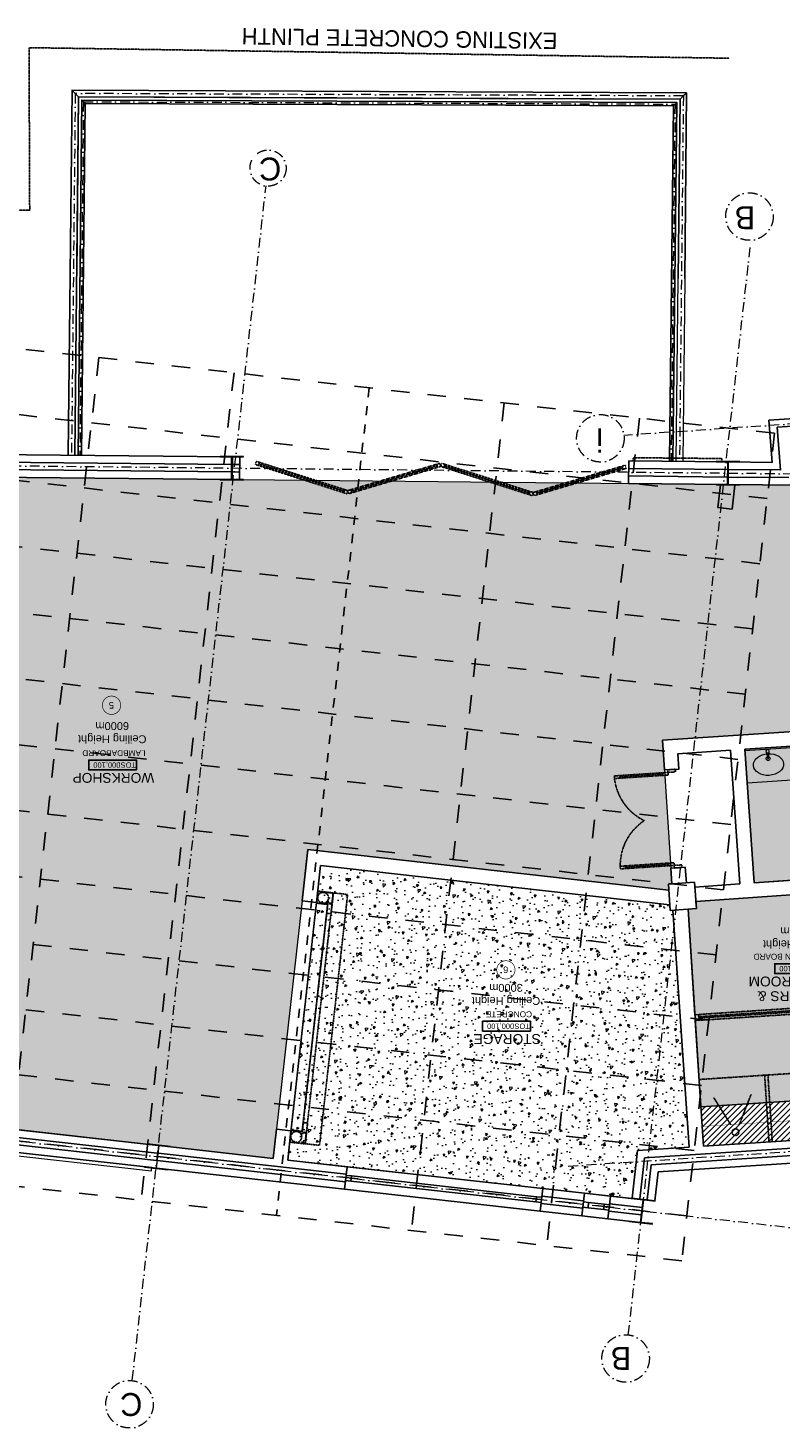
# Model space of a CAD drawing. Header units: millimetres. Extents: x -115474967 to 444143, y -74377 to 241828222.
# Tile 255 of 256: x -449488 to -438012, y 574767 to 596103. Entities that reach past the tile are written whole.
import ezdxf
from ezdxf.enums import TextEntityAlignment as Align

# ---------------------------------------------------------------- set-up
doc = ezdxf.new("R2010")
doc.units = ezdxf.units.MM
doc.header["$MEASUREMENT"] = 0
doc.set_wipeout_variables(frame=1)
for name, pattern in [('( Dashed )', [0.75, 0.5, -0.25]), ('Block C$0$DASHED2', [0.375, 0.25, -0.125]), ('Dashed', [280, 140, -140]), ('Dot & Dashed', [280, 150, -60, 0, -70]), ('PHANTOM', [2.5, 1.25, -0.25, 0.25, -0.25, 0.25, -0.25])]:
    doc.linetypes.add(name, pattern=pattern)
for name, color, linetype in [('0-HACH', 9, 'Continuous'), ('00-1 FloorFinish', 1, 'Continuous'), ('00-1 FloorLevel', 7, 'Continuous'), ('00-2 Concrete', 3, 'Continuous'), ('00-2 Roof Lines', 8, 'Dashed'), ('00-2 Steel', 2, 'Continuous'), ('00-2 Walls', 4, 'Continuous'), ('00-2 Windows', 1, 'Continuous'), ('00-3 Elev 01', 7, 'Continuous'), ('00-5 Grid 01', 9, 'PHANTOM'), ('A-DOOR NUMBERS', 7, 'Continuous'), ('TEXT-REFN', 5, 'Continuous')]:
    doc.layers.add(name, color=color, linetype=linetype)
for name, color, linetype, lineweight in [('00-1 Labels', 4, 'Continuous', 35), ('1HATCH', 8, 'Continuous', 0), ('2 Windows', 1, 'Continuous', 25), ('A_BEAMS_Pen_No__90', 255, 'Continuous', 20), ('A_COLUMNS_Pen_No__3', 7, 'Continuous', 15), ('B_FURN FIXED_Pen_No__86', 255, 'Continuous', 20), ('B_FURN LOOSE_Pen_No__6', 7, 'Continuous', 5)]:
    doc.layers.add(name, color=color, linetype=linetype, lineweight=lineweight)
doc.layers.add('0_cons_01', color=40, linetype='Continuous', lineweight=0, plot=False)
doc.layers.add('A_COLUMNS_Pen_No__7', color=7, linetype='Continuous', lineweight=5, true_color=0x3f3f3f)
doc.styles.add('ARIAL', font='arial.ttf')
doc.styles.add('GENERATED_STYLE_1', font='GOTHIC.TTF')
doc.styles.add('GENERATED_STYLE_2', font='arial.ttf')
doc.styles.add('TEXT-20', font='arial.ttf', dxfattribs={"height": 40})
pattern_1 = [(45, (0, 0), (-159.099, 159.099), []), (45, (-53.03, 53.03), (-159.099, 159.099), [])]

# ---------------------------------------------------------------- blocks, each defined once
blk = doc.blocks.new('Multi-Basin Counter 24[74]', base_point=(-47713, 72369))
at = {"layer": 'B_FURN LOOSE_Pen_No__6', "color": 7, "linetype": 'Continuous', "lineweight": 5}
for p, q in [((-46714, 72947), (-48778, 72811)), ((-48778, 72811), (-48744, 72301)), ((-46714, 72947), (-46681, 72437)), ((-46682, 72457), (-48746, 72321)), ((-46681, 72437), (-48744, 72301)), ((-48419, 72398), (-48420, 72413)), ((-48392, 72400), (-48419, 72398)), ((-48393, 72415), (-48392, 72400)), ((-47731, 72443), (-47732, 72458)), ((-47704, 72445), (-47731, 72443)), ((-47705, 72460), (-47704, 72445)), ((-47043, 72489), (-47044, 72504)), ((-47016, 72491), (-47043, 72489)), ((-47017, 72505), (-47016, 72491))]:
    blk.add_line(p, q, dxfattribs=at)
at = {"layer": 'B_FURN LOOSE_Pen_No__6', "color": 7, "linetype": 'Continuous', "lineweight": 5, "flags": 128}
for points in [[(-47003, 72466), (-47010, 72508, 0.12102), (-47014, 72517), (-47024, 72570, 0.882566), (-47046, 72568), (-47049, 72515, 0.12102), (-47052, 72505), (-47053, 72463, 1)], [(-48379, 72376), (-48386, 72417, 0.12102), (-48389, 72427), (-48400, 72479, 0.882566), (-48422, 72477), (-48425, 72424, 0.12102), (-48427, 72415), (-48429, 72372, 1)], [(-47691, 72421), (-47698, 72463, 0.12102), (-47702, 72472), (-47712, 72524, 0.882566), (-47734, 72523), (-47737, 72470, 0.12102), (-47740, 72460), (-47741, 72418, 1)]]:
    blk.add_lwpolyline(points, format="xyb", close=True, dxfattribs=at)
at = {"layer": 'B_FURN LOOSE_Pen_No__6', "color": 7, "linetype": 'Continuous', "lineweight": 5}
for centre in [(-47723, 72533), (-47036, 72578), (-48411, 72488)]:
    blk.add_circle(centre, 30, dxfattribs=at)
for centre, radius, start, end in [((-48406, 72414), 21.1, 36.5444, 151.0024), ((-48406, 72414), 13.6, 3.7734, 183.7734), ((-47719, 72459), 21.1, 36.5444, 151.0024), ((-47719, 72459), 13.6, 3.7734, 183.7734), ((-47031, 72505), 21.1, 36.5444, 151.0024), ((-47031, 72504), 13.6, 3.7734, 183.7734)]:
    blk.add_arc(centre, radius, start, end, dxfattribs=at)
for centre in [(-47729, 72624), (-47042, 72669), (-48417, 72579)]:
    blk.add_ellipse(centre, major_axis=(230, 15), ratio=0.717391, dxfattribs=at)
blk = doc.blocks.new('IPE Column 20[86]', base_point=(-45115, 79476))
at = {"layer": 'A_COLUMNS_Pen_No__7', "linetype": 'Continuous', "lineweight": 5, "true_color": 0x3f3f3f}
h = blk.add_hatch(dxfattribs=at)
h.set_pattern_fill('STEEL', color=250, style=0, pattern_type=2)
h.set_pattern_definition(pattern_1)
h.paths.add_polyline_path([(-45313, 79318), (-44959, 79277), (-44958, 79284), (-45132, 79304), (-45092, 79647), (-44919, 79627), (-44918, 79634), (-45272, 79674), (-45273, 79667), (-45099, 79647), (-45138, 79305), (-45312, 79325)])
at = {"layer": 'A_COLUMNS_Pen_No__3', "color": 7, "linetype": 'Continuous', "lineweight": 15}
for p, q in [((-45272, 79674), (-45273, 79667)), ((-45273, 79667), (-45099, 79647)), ((-44918, 79634), (-45272, 79674)), ((-45099, 79647), (-45138, 79305)), ((-45132, 79304), (-45092, 79647)), ((-45092, 79647), (-44919, 79627)), ((-44919, 79627), (-44918, 79634)), ((-45312, 79325), (-45313, 79318)), ((-45313, 79318), (-44959, 79277)), ((-45138, 79305), (-45312, 79325)), ((-44958, 79284), (-45132, 79304)), ((-44959, 79277), (-44958, 79284))]:
    blk.add_line(p, q, dxfattribs=at)
blk = doc.blocks.new('IPE Column 20[90]', base_point=(-37729, 78648))
at = {"layer": 'A_COLUMNS_Pen_No__7', "linetype": 'Continuous', "lineweight": 5, "true_color": 0x3f3f3f}
h = blk.add_hatch(dxfattribs=at)
h.set_pattern_fill('STEEL', color=250, style=0, pattern_type=2)
h.set_pattern_definition(pattern_1)
h.paths.add_polyline_path([(-37927, 78490), (-37573, 78450), (-37572, 78456), (-37746, 78476), (-37706, 78819), (-37533, 78799), (-37532, 78806), (-37886, 78847), (-37887, 78840), (-37713, 78820), (-37753, 78477), (-37926, 78497)])
at = {"layer": 'A_COLUMNS_Pen_No__3', "color": 7, "linetype": 'Continuous', "lineweight": 15}
for p, q in [((-37886, 78847), (-37887, 78840)), ((-37887, 78840), (-37713, 78820)), ((-37532, 78806), (-37886, 78847)), ((-37713, 78820), (-37753, 78477)), ((-37746, 78476), (-37706, 78819)), ((-37706, 78819), (-37533, 78799)), ((-37533, 78799), (-37532, 78806)), ((-37926, 78497), (-37927, 78490)), ((-37927, 78490), (-37573, 78450)), ((-37753, 78477), (-37926, 78497)), ((-37572, 78456), (-37746, 78476)), ((-37573, 78450), (-37572, 78456))]:
    blk.add_line(p, q, dxfattribs=at)
blk = doc.blocks.new('IPE Column 20[97]', base_point=(-38861, 68153))
at = {"layer": 'A_COLUMNS_Pen_No__7', "linetype": 'Continuous', "lineweight": 5, "true_color": 0x3f3f3f}
h = blk.add_hatch(dxfattribs=at)
h.set_pattern_fill('STEEL', color=250, style=0, pattern_type=2)
h.set_pattern_definition(pattern_1)
h.paths.add_polyline_path([(-39041, 67975), (-38685, 67972), (-38685, 67979), (-38859, 67981), (-38856, 68326), (-38681, 68324), (-38681, 68331), (-39037, 68334), (-39037, 68327), (-38863, 68326), (-38866, 67981), (-39041, 67982)])
at = {"layer": 'A_COLUMNS_Pen_No__3', "color": 7, "linetype": 'Continuous', "lineweight": 15}
for p, q in [((-38681, 68331), (-39037, 68334)), ((-39037, 68334), (-39037, 68327)), ((-39037, 68327), (-38863, 68326)), ((-38863, 68326), (-38866, 67981)), ((-38859, 67981), (-38856, 68326)), ((-38856, 68326), (-38681, 68324)), ((-38681, 68324), (-38681, 68331)), ((-38866, 67981), (-39041, 67982)), ((-39041, 67982), (-39041, 67975)), ((-39041, 67975), (-38685, 67972)), ((-38685, 67979), (-38859, 67981)), ((-38685, 67972), (-38685, 67979))]:
    blk.add_line(p, q, dxfattribs=at)
blk = doc.blocks.new('Room Tags')
at = {"layer": '00-1 FloorLevel', "color": 2}
blk.add_lwpolyline([(-571, -76), (646, -76), (646, -325), (-571, -325)], close=True, dxfattribs=at)
at = {"layer": '00-1 FloorFinish', "style": 'ARIAL'}
blk.add_attdef('F-FINISH', text='', height=150, dxfattribs=at).set_placement((5, -578), align=Align.CENTER)
at = {"layer": '00-1 FloorLevel', "style": 'ARIAL'}
blk.add_text('TOS:', height=136.4, dxfattribs=at).set_placement((-557, -200), align=Align.MIDDLE_LEFT)
blk.add_attdef('000,000', text='', height=136, dxfattribs=at).set_placement((607, -200), align=Align.MIDDLE_RIGHT)
at = {"layer": '00-1 Labels', "style": 'ARIAL'}
for tag, p in [('ROOM1?', (19, 746)), ('ROOM2?', (19, 373)), ('ROOM3?', (19, 0))]:
    blk.add_attdef(tag, text='', height=250, dxfattribs=at).set_placement(p, align=Align.CENTER)
blk = doc.blocks.new('123')
at = {"layer": '0-HACH', "ltscale": 5, "transparency": 33554559}
h = blk.add_hatch(dxfattribs=at)
h.set_pattern_fill('ANSI31', color=9, scale=500)
h.set_pattern_definition([(45, (57905.69, -118848.664), (-44.194174, 44.194174), [])])
h.paths.add_polyline_path([(36129, -43410), (48699, -42590), (48738, -43190), (36761, -43968), (37120, -49236), (36522, -49276), (36122, -43416), (36129, -43416)])
at = {"layer": '0-HACH', "ltscale": 5, "true_color": 0x939598, "transparency": 33554559}
h = blk.add_hatch(dxfattribs=at)
h.set_pattern_fill('BRASS', color=252, scale=500, angle=3.5)
h.set_pattern_definition([(3.5, (94749.18, -121076.4), (-7.63107, 124.76685), []), (3.5, (94745.37, -121014.02), (-7.63107, 124.76685), [62.5, -31.25])])
h.paths.add_polyline_path([(37120, -49236), (36897, -45973), (38250, -45881), (38243, -45776), (36890, -45865), (36761, -43968), (40914, -43698), (41203, -48084), (41843, -48043), (41836, -47933), (41306, -47967), (41162, -45772), (44106, -45580), (44249, -47775), (42933, -47861), (42941, -47971), (44366, -47878), (44208, -45463), (41154, -45664), (41025, -43691), (43579, -43525), (43649, -44598), (43758, -44590), (43689, -43518), (44586, -43460), (44656, -44532), (44706, -44528), (44636, -43457), (45535, -43398), (45627, -44804), (46042, -44777), (46036, -44687), (45730, -44707), (45644, -43391), (48738, -43190), (48935, -46204), (48808, -46212), (48815, -46320), (45850, -46527), (45804, -45864), (45694, -45871), (45756, -46754), (47926, -46603), (48068, -48639), (46005, -48775), (45960, -48099), (45850, -48106), (45895, -48783), (40352, -49148), (40167, -46354), (40057, -46362), (40234, -49031)])
at = {"layer": '1HATCH', "true_color": 0x636466, "transparency": 33554687}
h = blk.add_hatch(dxfattribs=at)
h.set_pattern_fill('AR-CONC', color=251, scale=50)
h.set_pattern_definition([(50, (94749.18, -121076.4), (358.6301, -31.3761), [37.5, -412.5]), (355, (94749.2, -121076.4), (-69.3757, 376.096), [30, -330]), (100.45144, (94779.07, -121079), (289.2544, 344.72), [31.8701, -350.571]), (46.1842, (94749.2, -120976.4), (533.6207, -82.7596), [56.25, -618.75]), (96.63564, (94793.65, -120983.3), (467.331, 487.0593), [47.8052, -525.857]), (351.18416, (94749.2, -120976.4), (467.331, 487.0593), [45, -495]), (21, (94799.18, -121001.4), (298.4535, -201.3094), [37.5, -412.5]), (326, (94799.2, -121001.4), (121.6577, 362.575), [30, -330]), (71.45144, (94824.06, -121018.18), (420.1112, 161.2656), [31.8701, -350.571]), (37.5, (94749.18, -121076.4), (6.07993, 166.44693), [0, -326, 0, -335, 0, -331.25]), (7.5, (94749.18, -121076.4), (131.53477, 197.20586), [0, -191, 0, -318.5, 0, -126.25]), (327.5, (94637.68, -121076.4), (266.91122, -11.27744), [0, -125, 0, -390, 0, -517.5]), (317.5, (94587.68, -121076.4), (291.5931, 50.0525), [0, -162.5, 0, -259, 0, -367.5])])
h.paths.add_polyline_path([(48918, -42575), (49703, -42524), (49784, -41799), (49785, -41791), (55036, -42379), (54533, -46866), (49213, -46270), (49207, -46185), (49167, -46188)])
at = {"layer": '0-HACH', "color": 9, "linetype": 'Block C$0$DASHED2', "ltscale": 5, "transparency": 33554559, "const_width": 5}
blk.add_lwpolyline([(48719, -42891), (36441, -43688), (36820, -49256)], dxfattribs=at)
at = {"layer": '00-2 Concrete'}
for p, q in [((49207, -46185), (48808, -46213)), ((48808, -46213), (48836, -46612)), ((49235, -46584), (49207, -46185)), ((48836, -46612), (49235, -46584))]:
    blk.add_line(p, q, dxfattribs=at)
at = {"layer": '00-2 Roof Lines', "ltscale": 2}
for p, q in [((49030, -40845), (79920, -44306)), ((51736, -53917), (53149, -41307)), ((48953, -41530), (79843, -44991)), ((55854, -54378), (57267, -41768)), ((57914, -54609), (59327, -41999)), ((48842, -42524), (79732, -45985)), ((48731, -43517), (79621, -46979)), ((48619, -44511), (79509, -47972)), ((48508, -45505), (79398, -48966)), ((48397, -46499), (79287, -49960)), ((48285, -47493), (79175, -50954)), ((48174, -48486), (79064, -51948)), ((47617, -53455), (78507, -56916))]:
    blk.add_line(p, q, dxfattribs=at)
at = {"layer": '00-2 Roof Lines'}
blk.add_line((53795, -54147), (55208, -41537), dxfattribs=at)
at = {"layer": '00-2 Roof Lines', "linetype": '( Dashed )'}
for p, q in [((54551, -42604), (54123, -46427)), ((54770, -42628), (54342, -46451)), ((54551, -42604), (54770, -42628)), ((54749, -42789), (54767, -42625)), ((54772, -42630), (54755, -42785)), ((54767, -42625), (55006, -42652)), ((55000, -42656), (54772, -42630)), ((54981, -42830), (55000, -42656)), ((55006, -42652), (54985, -42836)), ((54986, -42826), (54597, -46304)), ((54620, -44546), (54814, -42816)), ((54816, -42817), (54622, -44546)), ((54732, -42943), (54748, -42799)), ((54748, -42799), (54782, -42803)), ((54783, -42793), (54749, -42789)), ((54755, -42785), (54783, -42788)), ((54782, -42803), (54819, -42773)), ((54783, -42788), (54783, -42793)), ((54819, -42773), (54799, -42950)), ((54814, -42816), (54816, -42817)), ((54824, -42817), (54824, -42812)), ((54824, -42812), (54981, -42830)), ((54985, -42836), (54824, -42817)), ((47974, -43379), (48154, -42920)), ((48542, -43329), (48282, -42916)), ((54799, -42950), (54732, -42943)), ((45672, -43809), (48765, -43607)), ((47256, -44642), (48747, -44545)), ((47257, -44662), (48748, -44565)), ((54620, -44546), (54426, -46275)), ((54428, -46275), (54622, -44546)), ((54622, -44546), (54620, -44546)), ((54622, -44546), (54620, -44546)), ((54357, -46287), (54339, -46451)), ((54344, -46447), (54362, -46293)), ((54391, -46291), (54357, -46287)), ((54374, -46133), (54358, -46277)), ((54358, -46277), (54392, -46281)), ((54362, -46293), (54390, -46296)), ((54441, -46141), (54374, -46133)), ((54390, -46296), (54391, -46291)), ((54392, -46281), (54422, -46318)), ((54422, -46318), (54441, -46141)), ((54426, -46275), (54428, -46275)), ((54436, -46276), (54436, -46281)), ((54598, -46294), (54436, -46276)), ((54436, -46281), (54592, -46298)), ((54592, -46298), (54573, -46472)), ((54577, -46478), (54598, -46294)), ((54123, -46427), (54342, -46451)), ((54339, -46451), (54577, -46478)), ((54573, -46472), (54344, -46447)), ((49144, -46830), (49029, -46838)), ((49032, -46878), (49029, -46838)), ((49147, -46870), (49032, -46878)), ((49144, -46830), (49147, -46870)), ((49147, -46870), (49965, -46817)), ((49149, -46910), (49147, -46870)), ((49149, -46910), (49968, -46857)), ((49229, -46905), (49227, -46865)), ((49886, -46842), (49228, -46885)), ((49888, -46862), (49885, -46822)), ((49968, -46857), (49965, -46817)), ((49237, -48247), (50055, -48194)), ((49977, -48219), (49318, -48262)), ((49975, -48199), (49978, -48239)), ((50055, -48194), (50058, -48234)), ((49239, -48287), (49125, -48295)), ((49125, -48295), (49127, -48335)), ((49242, -48327), (49127, -48335)), ((49237, -48247), (49239, -48287)), ((49239, -48287), (50058, -48234)), ((49242, -48327), (49239, -48287)), ((49317, -48242), (49319, -48282)), ((51239, -52543), (49933, -52930)), ((51280, -52505), (51232, -52519)), ((51232, -52519), (51246, -52567)), ((51246, -52567), (51294, -52553)), ((51294, -52553), (51280, -52505)), ((51310, -52505), (51294, -52553)), ((51294, -52553), (51342, -52568)), ((51357, -52520), (51310, -52505)), ((51342, -52568), (51357, -52520)), ((52648, -52958), (51350, -52544)), ((54065, -52572), (52758, -52960)), ((54106, -52534), (54058, -52548)), ((54058, -52548), (54072, -52596)), ((54072, -52596), (54120, -52582)), ((54120, -52582), (54106, -52534)), ((54135, -52534), (54120, -52582)), ((54120, -52582), (54167, -52597)), ((54183, -52550), (54135, -52534)), ((54167, -52597), (54183, -52550)), ((55473, -52988), (54175, -52574)), ((49940, -52954), (49926, -52906)), ((49892, -52968), (49940, -52954)), ((52655, -52935), (52640, -52982)), ((52640, -52982), (52688, -52997)), ((52703, -52950), (52655, -52935)), ((52688, -52997), (52703, -52950)), ((52751, -52936), (52703, -52950)), ((52703, -52950), (52717, -52998)), ((52717, -52998), (52765, -52983)), ((52765, -52983), (52751, -52936)), ((55481, -52964), (55466, -53012)), ((55466, -53012), (55513, -53027)), ((55529, -52979), (55481, -52964)), ((55513, -53027), (55529, -52979)), ((58978, -59332), (58968, -56854)), ((58968, -56854), (65695, -56994)), ((48301, -59171), (58978, -59332))]:
    blk.add_line(p, q, dxfattribs=at)
for points in [[(47651, -42658), (47717, -43675)], [(47767, -43672), (47701, -42655)], [(47717, -43675), (47767, -43672)], [(48748, -44565), (48768, -44563), (48767, -44544), (48747, -44545), (48748, -44565)], [(48418, -53020), (48418, -53070)], [(48418, -53020), (48418, -53070)], [(48418, -53020), (48418, -53070)], [(48418, -53020), (48418, -53070)], [(48418, -53020), (48418, -53070)], [(48418, -53070), (49772, -53083)], [(48418, -53070), (49772, -53083)], [(48418, -53070), (49772, -53083)], [(48418, -53070), (49772, -53083)], [(48418, -53070), (49772, -53083)], [(49772, -53083), (49772, -53033)], [(49772, -53083), (49772, -53033)], [(49772, -53083), (49772, -53033)], [(49772, -53083), (49772, -53033)], [(49772, -53083), (49772, -53033)]]:
    blk.add_lwpolyline(points, dxfattribs=at)
for points in [[(47240, -44699), (48770, -44598), (48764, -44509), (47234, -44609)], [(51232, -52519), (49926, -52906), (49933, -52930), (51239, -52543)], [(51239, -52543), (49933, -52930), (49940, -52954), (51246, -52567)], [(52648, -52958), (51350, -52544), (51342, -52568), (52640, -52982)], [(52655, -52935), (51357, -52520), (51350, -52544), (52648, -52958)], [(54058, -52548), (52751, -52936), (52758, -52960), (54065, -52572)], [(54065, -52572), (52758, -52960), (52765, -52983), (54072, -52596)], [(55473, -52988), (54175, -52574), (54167, -52597), (55466, -53012)], [(55481, -52964), (54183, -52550), (54175, -52574), (55473, -52988)]]:
    blk.add_lwpolyline(points, close=True, dxfattribs=at)
for centre, radius in [((54904, -42733), 82.5), ((48212, -42804), 51.2), ((54496, -46376), 82.5)]:
    blk.add_circle(centre, radius, dxfattribs=at)
for centre, start, end in [((49146, -46869), 303.729, 0.8286), ((49239, -48289), 6.6557, 63.7553)]:
    blk.add_arc(centre, 822, start, end, dxfattribs=at)
at = {"layer": '00-2 Steel', "linetype": 'Dot & Dashed', "lineweight": 20}
for p, q in [((58149, -58508), (58203, -53122)), ((58273, -58633), (58331, -53124)), ((49007, -58597), (58274, -58634)), ((58149, -58508), (49133, -58472))]:
    blk.add_line(p, q, dxfattribs=at)
at = {"layer": '00-2 Steel'}
for p, q in [((58224, -58583), (58281, -53123)), ((58352, -55879), (58381, -53125)), ((48956, -58646), (48986, -55811)), ((49086, -55812), (49057, -58547)), ((58252, -55878), (58224, -58583)), ((58323, -58684), (58352, -55879)), ((49007, -58597), (48956, -58646)), ((49006, -58597), (48956, -58646)), ((48956, -58646), (53640, -58665)), ((49057, -58547), (49006, -58597)), ((49057, -58547), (49007, -58597)), ((53640, -58565), (49057, -58547)), ((58224, -58583), (49057, -58547)), ((53640, -58665), (58324, -58684)), ((58224, -58583), (58273, -58633)), ((58273, -58633), (58323, -58684)), ((58324, -58684), (58274, -58634))]:
    blk.add_line(p, q, dxfattribs=at)
at = {"layer": '00-2 Steel', "flags": 128}
for points in [[(58124, -58484), (58174, -58532), (58228, -53123), (58178, -53122)], [(58123, -58483), (58175, -58533), (49108, -58497), (49158, -58447)]]:
    blk.add_lwpolyline(points, close=True, dxfattribs=at)
at = {"layer": '00-2 Walls'}
for p, q in [((50143, -41600), (49644, -41544)), ((50553, -41530), (50514, -41873)), ((51149, -41944), (51187, -41601)), ((49496, -42307), (49556, -41772)), ((49670, -41786), (49600, -42415)), ((50130, -41714), (49631, -41658)), ((49703, -42524), (49784, -41799)), ((51162, -41829), (50527, -41758)), ((51175, -41715), (50540, -41644)), ((50514, -41873), (51149, -41944)), ((49392, -42199), (45473, -42454)), ((57011, -42485), (54143, -42164)), ((57024, -42371), (54156, -42049)), ((49496, -42307), (45480, -42569)), ((49600, -42415), (45488, -42684)), ((59541, -42653), (57036, -42372)), ((57105, -42264), (59554, -42539)), ((45605, -42791), (48699, -42590)), ((59528, -42767), (57023, -42486)), ((55205, -42850), (54986, -42826)), ((54815, -46328), (54597, -46304)), ((48977, -46841), (48960, -46603)), ((49196, -46827), (48977, -46841)), ((48261, -52298), (48479, -52322)), ((48261, -52298), (48479, -52322)), ((47401, -52780), (48324, -52789)), ((47525, -52896), (48323, -52904)), ((47578, -53548), (47526, -52895)), ((48332, -52789), (49839, -52805)), ((55770, -52865), (55881, -52866)), ((55893, -52866), (59546, -52903)), ((55769, -52980), (55880, -52981)), ((55892, -52981), (59545, -53018)), ((46919, -53593), (47578, -53548))]:
    blk.add_line(p, q, dxfattribs=at)
for points in [[(49657, -41429), (49618, -41772)], [(49618, -41772), (50117, -41828), (50155, -41485)], [(50155, -41485), (49657, -41429)], [(51187, -41601), (50553, -41530)], [(49442, -41759), (49392, -42199)], [(54169, -41935), (54130, -42278), (55036, -42379)], [(57036, -42256), (54169, -41935)], [(55036, -42379), (54986, -42826)], [(55205, -42850), (55255, -42404)], [(55255, -42404), (56998, -42599)], [(48699, -42590), (48824, -44505)], [(48918, -42575), (49703, -42524)], [(49167, -46188), (48918, -42575)], [(57010, -42600), (59516, -42881)], [(48824, -44505), (48764, -44509), (48770, -44598)], [(48770, -44598), (48830, -44595)], [(48830, -44595), (48935, -46204)], [(45804, -45864), (45850, -46527), (48815, -46320)], [(54534, -46866), (49213, -46270)], [(49228, -46493), (54728, -47110)], [(54597, -46304), (54534, -46866)], [(54728, -47110), (54815, -46328)], [(45755, -46755), (47926, -46603)], [(47926, -46603), (48068, -48639)], [(48145, -46587), (48830, -46539)], [(48288, -48625), (48145, -46587)], [(49196, -46827), (49181, -46588)], [(49324, -48777), (49294, -48324), (49075, -48338), (49090, -48572), (48288, -48625)], [(48068, -48639), (46005, -48775)], [(46701, -48950), (49324, -48777)], [(48261, -52298), (48220, -52666)], [(48441, -52668), (48479, -52322)], [(49840, -52690), (48333, -52674)], [(55771, -52750), (55767, -53095), (55879, -53096)], [(55879, -53096), (55882, -52751)], [(55894, -52751), (55890, -53096)], [(55890, -53096), (59544, -53133), (59547, -52788)], [(59547, -52788), (55894, -52751)], [(47702, -53655), (47651, -53011)], [(46926, -53707), (47702, -53655)]]:
    blk.add_lwpolyline(points, dxfattribs=at)
at = {"layer": '00-2 Windows'}
for points in [[(50117, -41828), (50514, -41873), (50553, -41530), (50155, -41485)], [(51149, -41944), (54130, -42278), (54169, -41935), (51187, -41601)], [(50132, -41697), (50211, -41705), (50220, -41626), (50141, -41617)], [(50450, -41732), (50211, -41705), (50211, -41705), (50450, -41732)], [(50220, -41626), (50459, -41653), (50459, -41653), (50220, -41626)], [(50450, -41732), (50529, -41741), (50538, -41661), (50459, -41653)], [(51164, -41812), (51243, -41821), (51252, -41742), (51173, -41733)], [(51252, -41742), (54075, -42058), (54075, -42058), (51252, -41742)], [(54066, -42137), (51243, -41821), (51243, -41821), (54066, -42137)], [(54066, -42137), (54145, -42146), (54154, -42067), (54075, -42058)]]:
    blk.add_lwpolyline(points, close=True, dxfattribs=at)
at = {"layer": '00-3 Elev 01'}
for points in [[(45644, -43391), (48738, -43190), (48935, -46204), (48808, -46212), (48815, -46320), (45850, -46527)], [(45756, -46754), (47926, -46603), (48068, -48639), (46005, -48775)]]:
    blk.add_lwpolyline(points, dxfattribs=at)
at = {"layer": '00-5 Grid 01', "linetype": 'Dot & Dashed', "lineweight": 5}
for p, q in [((57405, -39026), (55366, -57224)), ((31877, -39611), (80604, -45071)), ((32164, -43497), (50814, -42280)), ((33015, -54575), (49912, -53424))]:
    blk.add_line(p, q, dxfattribs=at)
for centre, radius in [((57446, -38658), 362), ((49886, -39356), 362), ((50271, -53379), 362), ((47999, -56758), 362), ((55335, -57497), 275)]:
    blk.add_circle(centre, radius, dxfattribs=at)
at = {"layer": '0_cons_01'}
for p, q in [((49863, -53400), (49863, -53400)), ((55366, -57224), (55366, -57224))]:
    blk.add_line(p, q, dxfattribs=at)
blk.add_lwpolyline([(48918, -42575), (49703, -42524), (49784, -41799), (49785, -41791), (55036, -42379), (54533, -46866), (49213, -46270), (49207, -46185), (49167, -46188)], close=True, dxfattribs=at)
for points in [[(57110, -42214), (57105, -42264)], [(59559, -42489), (57110, -42214)], [(55882, -52751), (55771, -52750)]]:
    blk.add_lwpolyline(points, dxfattribs=at)
at = {"layer": '2 Windows', "linetype": 'Block C$0$DASHED2', "ltscale": 25, "const_width": 10}
for points in [[(51572, -45278, -0.419873), (51714, -45138, -0.415645), (51850, -45281, -0.406733), (51711, -45417, -0.414635), (51572, -45278)], [(57581, -49310, -0.419873), (57724, -49171, -0.415645), (57860, -49314, -0.406733), (57721, -49450, -0.414635), (57581, -49310)]]:
    blk.add_lwpolyline(points, format="xyb", dxfattribs=at)
at = {"layer": 'A_BEAMS_Pen_No__90', "color": 255, "linetype": 'Continuous', "lineweight": 20}
for p, q in [((58281, -53123), (58252, -55878)), ((58224, -58583), (53640, -58565)), ((58274, -58634), (58224, -58583))]:
    blk.add_line(p, q, dxfattribs=at)
at = {"layer": 'A_COLUMNS_Pen_No__3', "color": 7, "linetype": 'Continuous', "lineweight": 15}
for p, q in [((48507, -52669), (48151, -52665)), ((48151, -52665), (48151, -52672)), ((48151, -52672), (48326, -52674)), ((48333, -52674), (48507, -52676)), ((48507, -52676), (48507, -52669)), ((48148, -53017), (48148, -53024))]:
    blk.add_line(p, q, dxfattribs=at)
ref = blk.add_blockref('Room Tags', (51679, -44299), dxfattribs=dict(xscale=0.6000000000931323, yscale=0.6000000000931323, zscale=0.6000000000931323))
ref.add_attrib('ROOM3?', 'STORAGE', dxfattribs={"layer": '00-1 Labels', "height": 150, "style": 'ARIAL'}).set_placement((51691, -44299), align=Align.CENTER)
ref.add_attrib('000,000', '000,100', dxfattribs={"layer": '00-1 FloorLevel', "height": 81.8, "style": 'ARIAL'}).set_placement((51997, -44419), align=Align.MIDDLE_RIGHT)
ref.add_attrib('F-FINISH', 'CONCRETE ', dxfattribs={"layer": '00-1 FloorFinish', "height": 90, "style": 'ARIAL'}).set_placement((51682, -44646), align=Align.CENTER)
ref = blk.add_blockref('Room Tags', (47226, -45176), dxfattribs=dict(xscale=0.6000000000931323, yscale=0.6000000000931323, zscale=0.6000000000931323))
ref.add_attrib('ROOM2?', 'SHOWERS &', dxfattribs={"layer": '00-1 Labels', "height": 150, "style": 'ARIAL'}).set_placement((47238, -44952), align=Align.CENTER)
ref.add_attrib('ROOM3?', 'CHANGEROOM', dxfattribs={"layer": '00-1 Labels', "height": 150, "style": 'ARIAL'}).set_placement((47238, -45176), align=Align.CENTER)
ref.add_attrib('000,000', '000,100', dxfattribs={"layer": '00-1 FloorLevel', "height": 81.8, "style": 'ARIAL'}).set_placement((47544, -45296), align=Align.MIDDLE_RIGHT)
ref.add_attrib('F-FINISH', '12.5mm GREEN BOARD', dxfattribs={"layer": '00-1 FloorFinish', "height": 90, "style": 'ARIAL'}).set_placement((47229, -45523), align=Align.CENTER)
ref = blk.add_blockref('Room Tags', (57681, -48279), dxfattribs=dict(xscale=0.6000000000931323, yscale=0.6000000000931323, zscale=0.6000000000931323))
ref.add_attrib('ROOM3?', 'WORKSHOP', dxfattribs={"layer": '00-1 Labels', "height": 150, "style": 'ARIAL'}).set_placement((57692, -48279), align=Align.CENTER)
ref.add_attrib('000,000', '000,100', dxfattribs={"layer": '00-1 FloorLevel', "height": 81.8, "style": 'ARIAL'}).set_placement((57998, -48399), align=Align.MIDDLE_RIGHT)
ref.add_attrib('F-FINISH', 'LAMBDABOARD', dxfattribs={"layer": '00-1 FloorFinish', "height": 90, "style": 'ARIAL'}).set_placement((57684, -48626), align=Align.CENTER)
at = {"layer": '00-2 Roof Lines', "linetype": '( Dashed )'}
blk.add_blockref('Multi-Basin Counter 24[74]', (47037, -48707), dxfattribs=at)
at = {"layer": '0_cons_01'}
for name, p in [('IPE Column 20[86]', (49634, -41601)), ('IPE Column 20[90]', (57020, -42428)), ('IPE Column 20[97]', (55888, -52923))]:
    blk.add_blockref(name, p, dxfattribs=at)
at = {"layer": '00-2 Roof Lines', "linetype": '( Dashed )', "insert": (53331, -59473), "char_height": 250, "attachment_point": 5, "rotation": 359.1389, "style": 'GENERATED_STYLE_1'}
blk.add_mtext('\\A1;{\\pqc;\\fCentury Gothic|b0|i0|c0|p34;EXISTING CONCRETE PLINTH}', dxfattribs=at)
at = {"layer": '0_cons_01', "insert": (55134, -57308), "char_height": 350, "attachment_point": 1, "style": 'GENERATED_STYLE_1'}
blk.add_mtext('\\A1;{\\pql;\\pt0;\\fCentury Gothic|b0|i0|c0|p34;C}', dxfattribs=at)
at = {"layer": 'A-DOOR NUMBERS', "color": 1, "width": 1949.98, "attachment_point": 1, "style": 'ARIAL'}
for s, insert, char_height in [('\\pxqc;Ceiling Height\\P3000m', (50734, -44744), 120), ('6', (51674, -45229), 100), ('\\pxqc;Ceiling Height\\P3000m', (46296, -45607), 120), ('\\pxqc;Ceiling Height\\P6000m', (56735, -48733), 120), ('5', (57684, -49261), 100)]:
    blk.add_mtext(s, dxfattribs=dict(at, insert=insert, char_height=char_height))
at = {"layer": 'B_FURN FIXED_Pen_No__86', "color": 255, "lineweight": 20, "style": 'GENERATED_STYLE_2'}
blk.add_attdef('txt', text='', height=120, rotation=273.3691, dxfattribs=at).set_placement((35588, -53539), align=Align.MIDDLE_CENTER)
at = {"layer": 'TEXT-REFN', "color": 2, "linetype": 'Continuous', "char_height": 350, "attachment_point": 1, "style": 'TEXT-20'}
for s, insert in [('\\A1;{\\pql;\\pt0;\\fCentury Gothic|b0|i0|c0|p34;C}', (57251, -38479)), ('\\A1;{\\pql;\\pt0;\\fCentury Gothic|b0|i0|c0|p34;B}', (49801, -39182)), ('\\A1;{\\pql;\\pt0;\\fCentury Gothic|b0|i0|c0|p34;i}', (50228, -53180)), ('\\A1;{\\pql;\\pt0;\\fCentury Gothic|b0|i0|c0|p34;B}', (47912, -56565)), ('\\A1;{\\pql;\\pt0;\\fCentury Gothic|b0|i0|c0|p34;C}', (55134, -57308))]:
    blk.add_mtext(s, dxfattribs=dict(at, insert=insert))
at = {"linetype": '( Dashed )'}
blk.add_wipeout([(48418, -53070), (49772, -53083), (49772, -53033), (48418, -53020)], dxfattribs=at).dxf.layer = '00-2 Roof Lines'
at = {"layer": '00-2 Roof Lines', "linetype": '( Dashed )'}
for points in [[(48418, -53020), (48418, -53070)], [(48418, -53070), (49772, -53083)], [(49772, -53083), (49772, -53033)]]:
    blk.add_lwpolyline(points, dxfattribs=at)
at = {"linetype": '( Dashed )'}
blk.add_wipeout([(48418, -53070), (49772, -53083), (49772, -53033), (48418, -53020)], dxfattribs=at).dxf.layer = '00-2 Roof Lines'
at = {"layer": '1HATCH', "true_color": 0x636466, "transparency": 33554687}
h = blk.add_hatch(dxfattribs=at)
h.set_pattern_fill('AR-SAND', color=251, scale=50)
h.set_pattern_definition([(37.5, (94749.184, -121076.4), (-3.14967, 96.34119), [0, -76, 0, -85, 0, -81.25]), (7.5, (94749.18, -121076.4), (88.48884, 141.1073), [0, -41, 0, -68.5, 0, -26.25]), (327.5, (94687.68, -121076.4), (155.70709, 0.28295), [0, -25, 0, -90, 0, -117.5]), (317.5, (94687.68, -121076.4), (150.30633, 43.88378), [0, -12.5, 0, -59, 0, -67.5])])
h.paths.add_polyline_path([(47003, -53356), (46704, -49001), (46701, -48950), (49324, -48778), (49181, -46588), (49235, -46584), (49228, -46493), (54728, -47109), (54815, -46328), (55255, -42404), (64352, -43430), (63994, -46630), (65194, -46765), (65194, -52846), (47277, -52664), (47330, -53335)])
at = {"layer": '00-2 Roof Lines', "ltscale": 2}
for p, q in [((47617, -53455), (49030, -40845)), ((49676, -53686), (51089, -41076)), ((48062, -49480), (78952, -52941)), ((47951, -50474), (78841, -53935)), ((47840, -51468), (78730, -54929)), ((47728, -52461), (78618, -55923))]:
    blk.add_line(p, q, dxfattribs=at)
at = {"layer": '00-2 Roof Lines', "linetype": '( Dashed )'}
for p, q in [((49926, -52906), (49878, -52920)), ((49878, -52920), (49892, -52968))]:
    blk.add_line(p, q, dxfattribs=at)
for points in [[(48418, -53020), (48418, -53070)], [(48418, -53070), (49772, -53083)], [(49772, -53083), (49772, -53033)]]:
    blk.add_lwpolyline(points, dxfattribs=at)
at = {"layer": '00-2 Steel', "linetype": 'Continuous', "lineweight": 20}
for p, q in [((48986, -55811), (49015, -53026)), ((49115, -53027), (49086, -55812))]:
    blk.add_line(p, q, dxfattribs=at)
at = {"layer": '00-2 Steel', "linetype": 'Dot & Dashed', "lineweight": 20}
for p, q in [((49006, -58597), (49065, -53027)), ((49133, -58472), (49193, -53028))]:
    blk.add_line(p, q, dxfattribs=at)
at = {"layer": '00-2 Steel', "flags": 128}
blk.add_lwpolyline([(49158, -58448), (49108, -58495), (49168, -53028), (49218, -53028)], close=True, dxfattribs=at)
at = {"layer": '00-2 Walls'}
blk.add_line((48331, -52904), (49838, -52920), dxfattribs=at)
for points in [[(47650, -53012), (48322, -53018), (48325, -52674), (47277, -52664)], [(49840, -52690), (49836, -53035), (48330, -53018), (48333, -52674)]]:
    blk.add_lwpolyline(points, dxfattribs=at)
at = {"layer": '00-5 Grid 01', "linetype": 'Dot & Dashed', "lineweight": 5}
for p, q in [((49845, -39716), (47976, -56396)), ((32490, -52683), (86681, -53237))]:
    blk.add_line(p, q, dxfattribs=at)
at = {"layer": '0_cons_01'}
blk.add_lwpolyline([(47003, -53356), (46704, -49001), (46701, -48950), (49324, -48778), (49181, -46588), (49235, -46584), (49228, -46493), (54728, -47109), (54815, -46328), (55255, -42404), (64352, -43430), (63994, -46630), (65194, -46765), (65194, -52846), (47277, -52664), (47330, -53335)], close=True, dxfattribs=at)
at = {"layer": 'A_BEAMS_Pen_No__90', "color": 255, "linetype": 'Continuous', "lineweight": 20}
for p, q in [((49015, -53026), (49065, -53027)), ((49065, -53027), (49115, -53027))]:
    blk.add_line(p, q, dxfattribs=at)
at = {"layer": 'A_COLUMNS_Pen_No__3', "color": 7, "linetype": 'Continuous', "lineweight": 15}
for p, q in [((48326, -52674), (48322, -53019)), ((48329, -53019), (48333, -52674)), ((48322, -53019), (48148, -53017)), ((48148, -53024), (48504, -53028)), ((48504, -53021), (48329, -53019)), ((48504, -53028), (48504, -53021))]:
    blk.add_line(p, q, dxfattribs=at)

msp = doc.modelspace()

# ---------------------------------------------------------------- block references
at = {"layer": '0_cons_01', "rotation": 180}
msp.add_blockref('123', (-390494.09856, 536471.2817), dxfattribs=at)

doc.saveas('drawing.dxf')
